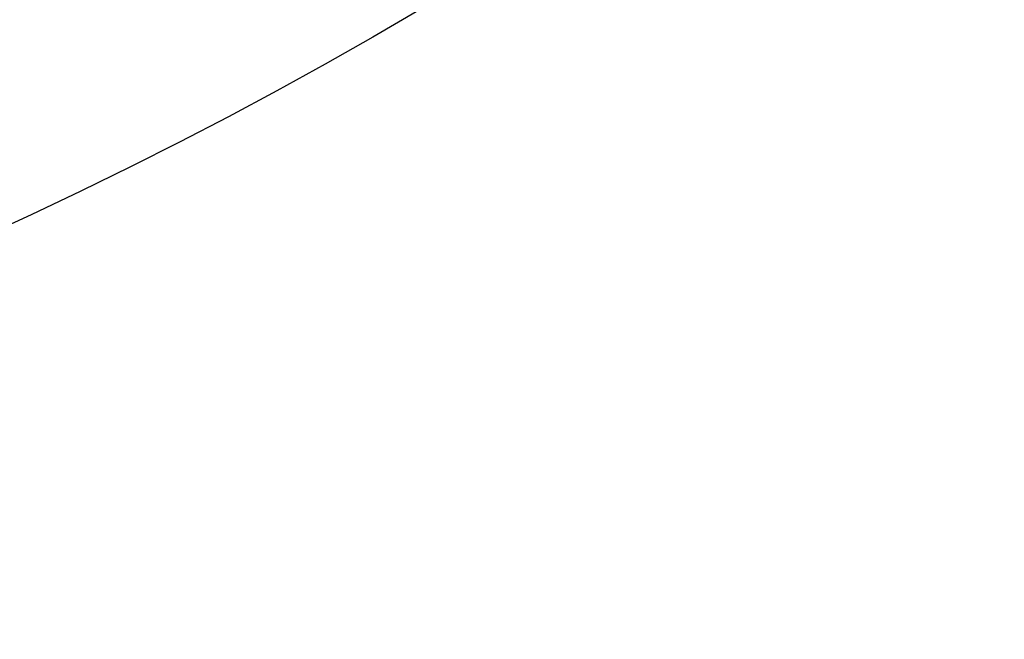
# Model space of a CAD drawing. Header units: millimetres. Extents: x -81 to 429, y -255 to 255.
# Tile 149 of 256: x 281 to 336, y -255 to -220. Entities that reach past the tile are written whole.
import ezdxf

# ---------------------------------------------------------------- set-up
doc = ezdxf.new("R2010")
doc.units = ezdxf.units.MM
doc.layers.add('Flora Ø50', color=5, linetype='Continuous', true_color=0x0000ff)

msp = doc.modelspace()

# ---------------------------------------------------------------- linework, layer by layer
at = {"layer": 'Flora Ø50'}
for centre, radius in [((174, 0, 374.187), 254.918), ((174, 0, 355.325), 240.858), ((174, 0, 345.703), 240.505), ((174, 0, 390), 237.5)]:
    msp.add_circle(centre, radius, dxfattribs=at)
at = {"layer": 'Flora Ø50', "extrusion": (0, 0, -1)}
msp.add_arc((-174, 0, -390), 223.067, 0, 270, dxfattribs=at)

doc.saveas('drawing.dxf')
